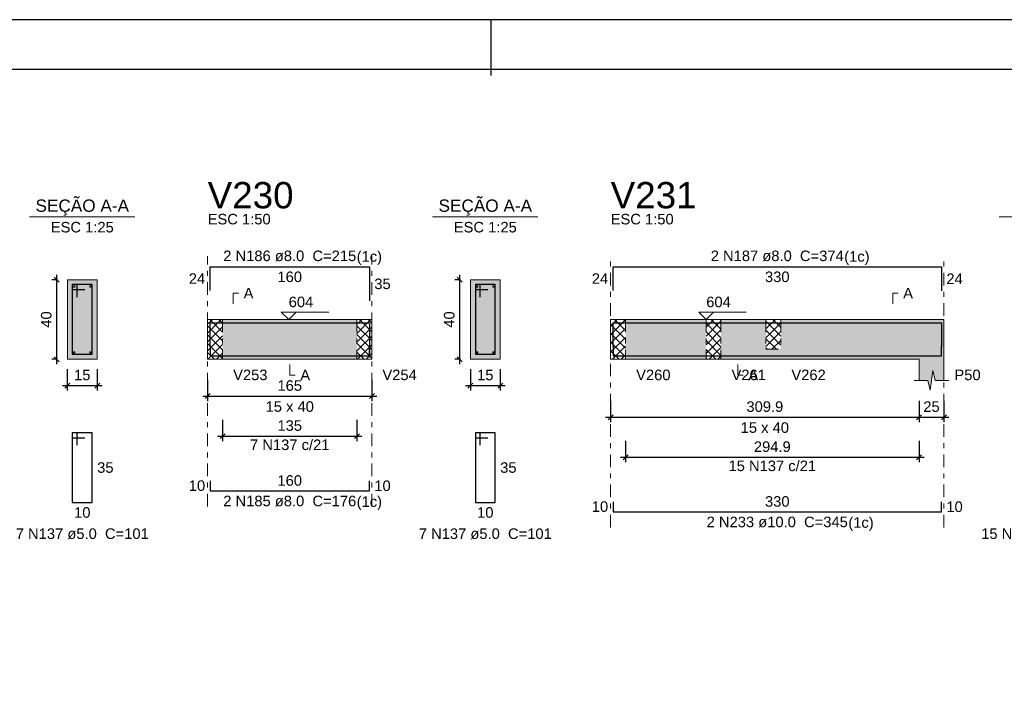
# Model space of a CAD drawing. Header units: millimetres. Extents: x 0 to 119, y 0 to 84.
# Tile 21 of 24: x 72 to 92, y 70 to 84. Entities that reach past the tile are written whole.
import ezdxf

# ---------------------------------------------------------------- set-up
doc = ezdxf.new("R2010")
doc.units = ezdxf.units.MM
doc.header["$MEASUREMENT"] = 0
doc.linetypes.add('DASHDOT', pattern=[2.54, 1.27, -0.635, 0, -0.635])
doc.linetypes.add('NULL', pattern=[0])
doc.layers.get('0').update_dxf_attribs({"lineweight": 18})
for name, color, linetype, lineweight in [('Descrição da armadura', 7, 'Continuous', 0), ('DT-Barras na forma', 2, 'Continuous', 30), ('DT-Barras no corte', 5, 'Continuous', 5), ('DT-Barras rebatidas', 2, 'Continuous', 30), ('DT-Cotas', 9, 'Continuous', 5), ('DT-Forma', 5, 'Continuous', 5), ('DT-Hachura forma vigas', 254, 'Continuous', 5), ('DT-Hachura intersecção vigas', 9, 'Continuous', 5), ('DT-Hachura seção vigas', 254, 'Continuous', 5), ('DT-Pontilhado', 9, 'DASHDOT', 5), ('DT-Textos', 7, 'Continuous', 5), ('DT-Título', 3, 'Continuous', 20), ('Textos armaduras', 7, 'Continuous', 0)]:
    doc.layers.add(name, color=color, linetype=linetype, lineweight=lineweight)
doc.layers.add('SEDUC_MARF', color=1, linetype='Continuous')
doc.layers.add('SEDUC_MARGG', color=7, linetype='Continuous')
doc.styles.add('Arial', font='txt')
doc.dimstyles.new('UM_25.000000', dxfattribs={"dimtxt": 0.18, "dimasz": 0.1, "dimexe": 0.1, "dimexo": 0.2, "dimgap": 0, "dimtad": 1, "dimtih": 1, "dimtoh": 1, "dimdec": 1, "dimlfac": 25, "dimzin": 0, "dimdsep": 46, "dimtxsty": 'Standard', "dimcen": 0.09, "dimdle": 0.1, "dimadec": 1, "dimazin": 2, "dimtfac": 1, "dimtdec": 4, "dimtofl": 0, "dimtmove": 0, "dimatfit": 3, "dimfxl": 1, "dimtolj": 1, "dimarcsym": 0})
doc.dimstyles.new('UM_50.000000', dxfattribs={"dimtxt": 0.18, "dimasz": 0.1, "dimexe": 0.1, "dimexo": 0.2, "dimgap": 0, "dimtad": 1, "dimtih": 1, "dimtoh": 1, "dimdec": 1, "dimlfac": 50, "dimzin": 0, "dimdsep": 46, "dimtxsty": 'Standard', "dimcen": 0.09, "dimdle": 0.1, "dimadec": 1, "dimazin": 2, "dimtfac": 1, "dimtdec": 4, "dimtofl": 0, "dimtmove": 0, "dimatfit": 3, "dimfxl": 1, "dimtolj": 1, "dimarcsym": 0})

# ---------------------------------------------------------------- blocks, each defined once
blk = doc.blocks.new('_Oblique')
at = {"color": 0, "linetype": 'ByBlock', "lineweight": -2}
blk.add_line((-0.5, -0.5), (0.5, 0.5), dxfattribs=at)
blk = doc.blocks.new('*D228')
at = {"layer": 'Defpoints', "color": 0}
for p in [(73.176, 78.872), (73.388, 78.872), (73.388, 77.272)]:
    blk.add_point(p, dxfattribs=at)
at = {"layer": 'DT-Cotas', "color": 0, "lineweight": -2}
for p, q in [((73.176, 77.172), (73.176, 78.972)), ((73.188, 78.872), (73.076, 78.872)), ((73.188, 77.272), (73.076, 77.272))]:
    blk.add_line(p, q, dxfattribs=at)
at = {"layer": 'DT-Cotas', "color": 0, "lineweight": -2, "xscale": 0.1, "yscale": 0.1, "zscale": 0.1}
for p, rotation in [((73.176, 78.872), 90), ((73.176, 77.272), 270)]:
    blk.add_blockref('_Oblique', p, dxfattribs=dict(at, rotation=rotation))
at = {"layer": 'DT-Cotas', "color": 7, "insert": (72.965, 78.072), "char_height": 0.2118, "attachment_point": 5, "rotation": 90, "style": 'Arial'}
blk.add_mtext('\\A1;40', dxfattribs=at)
blk = doc.blocks.new('*D229')
at = {"layer": 'Defpoints', "color": 0}
for p in [(73.388, 77.272), (73.988, 77.272), (73.988, 76.743)]:
    blk.add_point(p, dxfattribs=at)
at = {"layer": 'DT-Cotas', "color": 0, "lineweight": -2}
for p, q in [((73.388, 77.072), (73.388, 76.643)), ((73.988, 77.072), (73.988, 76.643)), ((73.288, 76.743), (74.088, 76.743))]:
    blk.add_line(p, q, dxfattribs=at)
at = {"layer": 'DT-Cotas', "color": 0, "lineweight": -2, "xscale": 0.1, "yscale": 0.1, "zscale": 0.1, "rotation": 180}
blk.add_blockref('_Oblique', (73.388, 76.743), dxfattribs=at)
at = {"layer": 'DT-Cotas', "color": 0, "lineweight": -2, "xscale": 0.1, "yscale": 0.1, "zscale": 0.1}
blk.add_blockref('_Oblique', (73.988, 76.743), dxfattribs=at)
at = {"layer": 'DT-Cotas', "color": 7, "insert": (73.688, 76.955), "char_height": 0.2118, "attachment_point": 5, "rotation": 0.0057, "style": 'Arial'}
blk.add_mtext('\\A1;15', dxfattribs=at)
blk = doc.blocks.new('*D231')
at = {"layer": 'Defpoints', "color": 0}
for p in [(76.208, 77.06), (79.508, 77.06), (79.508, 76.531)]:
    blk.add_point(p, dxfattribs=at)
at = {"layer": 'DT-Cotas', "color": 0, "lineweight": -2}
for p, q in [((76.208, 76.86), (76.208, 76.431)), ((79.508, 76.86), (79.508, 76.431)), ((76.108, 76.531), (79.608, 76.531))]:
    blk.add_line(p, q, dxfattribs=at)
at = {"layer": 'DT-Cotas', "color": 0, "lineweight": -2, "xscale": 0.1, "yscale": 0.1, "zscale": 0.1, "rotation": 180}
blk.add_blockref('_Oblique', (76.208, 76.531), dxfattribs=at)
at = {"layer": 'DT-Cotas', "color": 0, "lineweight": -2, "xscale": 0.1, "yscale": 0.1, "zscale": 0.1}
blk.add_blockref('_Oblique', (79.508, 76.531), dxfattribs=at)
at = {"layer": 'DT-Cotas', "color": 7, "insert": (77.858, 76.743), "char_height": 0.2118, "attachment_point": 5, "rotation": 0.0057, "style": 'Arial'}
blk.add_mtext('\\A1;165', dxfattribs=at)
blk = doc.blocks.new('*D232')
at = {"layer": 'Defpoints', "color": 0}
for p in [(81.276, 78.872), (81.488, 78.872), (81.488, 77.272)]:
    blk.add_point(p, dxfattribs=at)
at = {"layer": 'DT-Cotas', "color": 0, "lineweight": -2}
for p, q in [((81.276, 77.172), (81.276, 78.972)), ((81.288, 78.872), (81.176, 78.872)), ((81.288, 77.272), (81.176, 77.272))]:
    blk.add_line(p, q, dxfattribs=at)
at = {"layer": 'DT-Cotas', "color": 0, "lineweight": -2, "xscale": 0.1, "yscale": 0.1, "zscale": 0.1}
for p, rotation in [((81.276, 78.872), 90), ((81.276, 77.272), 270)]:
    blk.add_blockref('_Oblique', p, dxfattribs=dict(at, rotation=rotation))
at = {"layer": 'DT-Cotas', "color": 7, "insert": (81.064, 78.072), "char_height": 0.2118, "attachment_point": 5, "rotation": 90, "style": 'Arial'}
blk.add_mtext('\\A1;40', dxfattribs=at)
blk = doc.blocks.new('*D233')
at = {"layer": 'Defpoints', "color": 0}
for p in [(81.488, 77.272), (82.088, 77.272), (82.088, 76.743)]:
    blk.add_point(p, dxfattribs=at)
at = {"layer": 'DT-Cotas', "color": 0, "lineweight": -2}
for p, q in [((81.488, 77.072), (81.488, 76.643)), ((82.088, 77.072), (82.088, 76.643)), ((81.388, 76.743), (82.188, 76.743))]:
    blk.add_line(p, q, dxfattribs=at)
at = {"layer": 'DT-Cotas', "color": 0, "lineweight": -2, "xscale": 0.1, "yscale": 0.1, "zscale": 0.1, "rotation": 180}
blk.add_blockref('_Oblique', (81.488, 76.743), dxfattribs=at)
at = {"layer": 'DT-Cotas', "color": 0, "lineweight": -2, "xscale": 0.1, "yscale": 0.1, "zscale": 0.1}
blk.add_blockref('_Oblique', (82.088, 76.743), dxfattribs=at)
at = {"layer": 'DT-Cotas', "color": 7, "insert": (81.788, 76.955), "char_height": 0.2118, "attachment_point": 5, "rotation": 0.0057, "style": 'Arial'}
blk.add_mtext('\\A1;15', dxfattribs=at)
blk = doc.blocks.new('*D234')
at = {"layer": 'Defpoints', "color": 0}
for p in [(76.508, 76.256), (79.208, 76.256), (79.208, 75.726)]:
    blk.add_point(p, dxfattribs=at)
at = {"layer": 'DT-Cotas', "color": 0, "lineweight": -2}
for p, q in [((76.508, 76.056), (76.508, 75.626)), ((79.208, 76.056), (79.208, 75.626)), ((76.408, 75.726), (79.308, 75.726))]:
    blk.add_line(p, q, dxfattribs=at)
at = {"layer": 'DT-Cotas', "color": 0, "lineweight": -2, "xscale": 0.1, "yscale": 0.1, "zscale": 0.1, "rotation": 180}
blk.add_blockref('_Oblique', (76.508, 75.726), dxfattribs=at)
at = {"layer": 'DT-Cotas', "color": 0, "lineweight": -2, "xscale": 0.1, "yscale": 0.1, "zscale": 0.1}
blk.add_blockref('_Oblique', (79.208, 75.726), dxfattribs=at)
at = {"layer": 'DT-Cotas', "color": 7, "insert": (77.858, 75.938), "char_height": 0.2118, "attachment_point": 5, "rotation": 0.0057, "style": 'Arial'}
blk.add_mtext('\\A1;135', dxfattribs=at)
blk = doc.blocks.new('*D235')
at = {"layer": 'Defpoints', "color": 0}
for p in [(84.307, 76.637), (90.505, 76.637), (90.505, 76.107)]:
    blk.add_point(p, dxfattribs=at)
at = {"layer": 'DT-Cotas', "color": 0, "lineweight": -2}
for p, q in [((84.307, 76.437), (84.307, 76.007)), ((90.505, 76.437), (90.505, 76.007)), ((84.207, 76.107), (90.605, 76.107))]:
    blk.add_line(p, q, dxfattribs=at)
at = {"layer": 'DT-Cotas', "color": 0, "lineweight": -2, "xscale": 0.1, "yscale": 0.1, "zscale": 0.1, "rotation": 180}
blk.add_blockref('_Oblique', (84.307, 76.107), dxfattribs=at)
at = {"layer": 'DT-Cotas', "color": 0, "lineweight": -2, "xscale": 0.1, "yscale": 0.1, "zscale": 0.1}
blk.add_blockref('_Oblique', (90.505, 76.107), dxfattribs=at)
at = {"layer": 'DT-Cotas', "color": 7, "insert": (87.406, 76.319), "char_height": 0.2118, "attachment_point": 5, "rotation": 0.0057, "style": 'Arial'}
blk.add_mtext('\\A1;309.9', dxfattribs=at)
blk = doc.blocks.new('*D236')
at = {"layer": 'Defpoints', "color": 0}
for p in [(90.505, 76.637), (91.005, 76.637), (91.005, 76.107)]:
    blk.add_point(p, dxfattribs=at)
at = {"layer": 'DT-Cotas', "color": 0, "lineweight": -2}
for p, q in [((90.505, 76.437), (90.505, 76.007)), ((91.005, 76.437), (91.005, 76.007)), ((90.405, 76.107), (91.105, 76.107))]:
    blk.add_line(p, q, dxfattribs=at)
at = {"layer": 'DT-Cotas', "color": 0, "lineweight": -2, "xscale": 0.1, "yscale": 0.1, "zscale": 0.1, "rotation": 180}
blk.add_blockref('_Oblique', (90.505, 76.107), dxfattribs=at)
at = {"layer": 'DT-Cotas', "color": 0, "lineweight": -2, "xscale": 0.1, "yscale": 0.1, "zscale": 0.1}
blk.add_blockref('_Oblique', (91.005, 76.107), dxfattribs=at)
at = {"layer": 'DT-Cotas', "color": 7, "insert": (90.755, 76.319), "char_height": 0.2118, "attachment_point": 5, "rotation": 0.0057, "style": 'Arial'}
blk.add_mtext('\\A1;25', dxfattribs=at)
blk = doc.blocks.new('*D239')
at = {"layer": 'Defpoints', "color": 0}
for p in [(84.607, 75.832), (90.505, 75.832), (90.505, 75.303)]:
    blk.add_point(p, dxfattribs=at)
at = {"layer": 'DT-Cotas', "color": 0, "lineweight": -2}
for p, q in [((84.607, 75.632), (84.607, 75.203)), ((90.505, 75.632), (90.505, 75.203)), ((84.507, 75.303), (90.605, 75.303))]:
    blk.add_line(p, q, dxfattribs=at)
at = {"layer": 'DT-Cotas', "color": 0, "lineweight": -2, "xscale": 0.1, "yscale": 0.1, "zscale": 0.1, "rotation": 180}
blk.add_blockref('_Oblique', (84.607, 75.303), dxfattribs=at)
at = {"layer": 'DT-Cotas', "color": 0, "lineweight": -2, "xscale": 0.1, "yscale": 0.1, "zscale": 0.1}
blk.add_blockref('_Oblique', (90.505, 75.303), dxfattribs=at)
at = {"layer": 'DT-Cotas', "color": 7, "insert": (87.556, 75.514), "char_height": 0.2118, "attachment_point": 5, "rotation": 0.0057, "style": 'Arial'}
blk.add_mtext('\\A1;294.9', dxfattribs=at)

msp = doc.modelspace()

# ---------------------------------------------------------------- hatches: boundary and pattern name
at = {"layer": 'DT-Hachura forma vigas', "linetype": 'Continuous'}
for points in [[(76.5078, 77.2723), (79.2078, 77.2723), (79.2078, 78.0723), (76.5078, 78.0723), (76.5078, 77.2723)], [(84.6074, 77.2723), (86.2246, 77.2723), (86.2246, 78.0723), (84.6074, 78.0723), (84.6074, 77.2723)], [(87.728, 77.4723), (87.428, 77.4723), (87.428, 78.0723), (86.5246, 78.0723), (86.5246, 77.2723), (87.428, 77.2723), (87.728, 77.2723), (90.5046, 77.2723), (90.5046, 76.8487), (90.6796, 76.8487), (90.7296, 76.6487), (90.7796, 77.0487), (90.8296, 76.8487), (91.0046, 76.8487), (91.0046, 77.2723), (91.0046, 78.0723), (90.5046, 78.0723), (87.728, 78.0723), (87.728, 77.4723)]]:
    msp.add_hatch(color=254, dxfattribs=at).paths.add_polyline_path(points)
at = {"layer": 'DT-Hachura intersecção vigas', "linetype": 'Continuous'}
h = msp.add_hatch(dxfattribs=at)
h.set_pattern_fill('ANSI37', color=9, style=0)
h.paths.add_polyline_path([(76.2078, 77.2723), (76.5078, 77.2723), (76.5078, 78.0723), (76.2078, 78.0723), (76.2078, 77.2723)])
h = msp.add_hatch(dxfattribs=at)
h.set_pattern_fill('ANSI37', color=9, style=0)
h.paths.add_polyline_path([(79.2078, 77.2723), (79.5078, 77.2723), (79.5078, 78.0723), (79.2078, 78.0723), (79.2078, 77.2723)])
h = msp.add_hatch(dxfattribs=at)
h.set_pattern_fill('ANSI37', color=9, style=0)
h.paths.add_polyline_path([(84.3074, 77.2723), (84.6074, 77.2723), (84.6074, 78.0723), (84.3074, 78.0723), (84.3074, 77.2723)])
h = msp.add_hatch(dxfattribs=at)
h.set_pattern_fill('ANSI37', color=9, style=0)
h.paths.add_polyline_path([(86.2246, 77.2723), (86.5246, 77.2723), (86.5246, 78.0723), (86.2246, 78.0723), (86.2246, 77.2723)])
h = msp.add_hatch(dxfattribs=at)
h.set_pattern_fill('ANSI37', color=9, style=0)
h.paths.add_polyline_path([(87.428, 77.4723), (87.728, 77.4723), (87.728, 78.0723), (87.428, 78.0723), (87.428, 77.4723)])
at = {"layer": 'DT-Hachura seção vigas', "linetype": 'Continuous'}
for points in [[(73.3883, 77.2723), (73.3883, 77.2723), (73.9883, 77.2723), (73.9883, 78.8723), (73.3883, 78.8723), (73.3883, 77.2723)], [(81.4879, 77.2723), (81.4879, 77.2723), (82.0879, 77.2723), (82.0879, 78.8723), (81.4879, 78.8723), (81.4879, 77.2723)]]:
    msp.add_hatch(color=254, dxfattribs=at).paths.add_polyline_path(points)

# ---------------------------------------------------------------- linework, layer by layer
at = {"layer": 'DT-Barras na forma'}
for p, q in [((73.5883, 78.7723), (73.4883, 78.7723)), ((73.4883, 78.7723), (73.4883, 77.3723)), ((73.8883, 78.7723), (73.4883, 78.7723)), ((73.4883, 78.7723), (73.4883, 78.6723)), ((73.5883, 78.5223), (73.5883, 78.7723)), ((73.8883, 77.3723), (73.8883, 78.7723)), ((81.6879, 78.7723), (81.5879, 78.7723)), ((81.5879, 78.7723), (81.5879, 77.3723)), ((81.9879, 78.7723), (81.5879, 78.7723)), ((81.5879, 78.7723), (81.5879, 78.6723)), ((81.6879, 78.5223), (81.6879, 78.7723)), ((81.9879, 77.3723), (81.9879, 78.7723)), ((73.4883, 78.6723), (73.7383, 78.6723)), ((81.5879, 78.6723), (81.8379, 78.6723)), ((73.4883, 77.3723), (73.8883, 77.3723)), ((81.5879, 77.3723), (81.9879, 77.3723))]:
    msp.add_line(p, q, dxfattribs=at)
for points in [[(76.2578, 77.5265), (76.2578, 78.0043), (79.4578, 78.0043), (79.4578, 77.3143)], [(84.3574, 77.5265), (84.3574, 78.0043), (90.9546, 78.0043), (90.9546, 77.5198)], [(76.2578, 77.5403), (76.2578, 77.3403), (79.4578, 77.3403), (79.4578, 77.5403)], [(84.3574, 77.5423), (84.3574, 77.3423), (90.9546, 77.3423), (90.9546, 77.5423)]]:
    msp.add_lwpolyline(points, dxfattribs=at)
at = {"layer": 'DT-Barras no corte'}
for centre in [(73.5243, 78.7363), (73.8523, 78.7363), (81.6239, 78.7363), (81.9519, 78.7363), (73.5243, 77.4083), (73.8523, 77.4083), (81.6239, 77.4083), (81.9519, 77.4083)]:
    msp.add_circle(centre, 0.016, dxfattribs=at)
at = {"layer": 'DT-Barras rebatidas'}
for points in [[(76.2578, 78.6561), (76.2578, 79.1339), (79.4578, 79.1339), (79.4578, 78.4439)], [(84.3574, 78.6561), (84.3574, 79.1339), (90.9546, 79.1339), (90.9546, 78.6494)], [(73.5883, 75.5456), (73.5883, 75.7956), (73.4883, 75.7956), (73.4883, 74.3956), (73.8883, 74.3956), (73.8883, 75.7956), (73.4883, 75.7956), (73.4883, 75.6956), (73.7383, 75.6956)], [(81.6879, 75.5456), (81.6879, 75.7956), (81.5879, 75.7956), (81.5879, 74.3956), (81.9879, 74.3956), (81.9879, 75.7956), (81.5879, 75.7956), (81.5879, 75.6956), (81.8379, 75.6956)], [(76.2578, 74.8292), (76.2578, 74.6292), (79.4578, 74.6292), (79.4578, 74.8292)], [(84.3574, 74.4076), (84.3574, 74.2076), (90.9546, 74.2076), (90.9546, 74.4076)]]:
    msp.add_lwpolyline(points, dxfattribs=at)
at = {"layer": 'DT-Forma'}
for p, q in [((73.9883, 78.8723), (73.3883, 78.8723)), ((73.3883, 78.8723), (73.3883, 77.2723)), ((73.9883, 77.2723), (73.9883, 78.8723)), ((82.0879, 78.8723), (81.4879, 78.8723)), ((81.4879, 78.8723), (81.4879, 77.2723)), ((82.0879, 77.2723), (82.0879, 78.8723)), ((76.2078, 78.0723), (76.5078, 78.0723)), ((76.5078, 78.0723), (79.2078, 78.0723)), ((79.2078, 78.0723), (79.5078, 78.0723)), ((84.3074, 78.0723), (84.6074, 78.0723)), ((84.6074, 78.0723), (86.2246, 78.0723)), ((86.2246, 78.0723), (86.5246, 78.0723)), ((86.5246, 78.0723), (87.428, 78.0723)), ((87.428, 78.0723), (87.728, 78.0723)), ((87.728, 78.0723), (90.5046, 78.0723)), ((90.5046, 78.0723), (91.0046, 78.0723)), ((73.3883, 77.2723), (73.9883, 77.2723)), ((76.2078, 77.2723), (76.5078, 77.2723)), ((76.5078, 77.2723), (79.2078, 77.2723)), ((79.2078, 77.2723), (79.5078, 77.2723)), ((81.4879, 77.2723), (82.0879, 77.2723)), ((84.3074, 77.2723), (84.6074, 77.2723)), ((84.6074, 77.2723), (86.2246, 77.2723)), ((86.2246, 77.2723), (86.5246, 77.2723)), ((86.5246, 77.2723), (87.428, 77.2723)), ((87.428, 77.2723), (87.728, 77.2723)), ((87.728, 77.2723), (90.5046, 77.2723)), ((90.5046, 77.2723), (90.5046, 76.8487)), ((91.0046, 76.8487), (91.0046, 77.2723)), ((90.7296, 76.6487), (90.7796, 77.0487)), ((90.7796, 77.0487), (90.8296, 76.8487)), ((90.4046, 76.8487), (90.6796, 76.8487)), ((90.6796, 76.8487), (90.7296, 76.6487)), ((90.8296, 76.8487), (91.1046, 76.8487))]:
    msp.add_line(p, q, dxfattribs=at)
at = {"layer": 'DT-Forma', "linetype": 'Continuous'}
for p, q in [((76.2078, 77.2723), (76.2078, 78.0723)), ((79.5078, 78.0723), (79.5078, 77.2723)), ((84.3074, 77.2723), (84.3074, 78.0723)), ((91.0046, 78.0723), (91.0046, 77.2723))]:
    msp.add_line(p, q, dxfattribs=at)
at = {"layer": 'DT-Pontilhado', "ltscale": 0.2}
for p, q in [((76.2078, 74.3115), (76.2078, 79.3457)), ((79.5078, 74.3115), (79.5078, 79.3457)), ((84.3074, 73.8899), (84.3074, 79.3457)), ((91.0046, 73.8899), (91.0046, 79.3457)), ((76.5078, 78.0723), (76.5078, 77.2723)), ((79.2078, 78.0723), (79.2078, 77.2723)), ((84.6074, 78.0723), (84.6074, 77.2723)), ((86.2246, 78.0723), (86.2246, 77.2723)), ((86.5246, 78.0723), (86.5246, 77.2723)), ((87.428, 78.0723), (87.428, 77.4723)), ((87.728, 78.0723), (87.728, 77.4723)), ((87.428, 77.4723), (87.728, 77.4723))]:
    msp.add_line(p, q, dxfattribs=at)
at = {"layer": 'DT-Textos'}
for p, q in [((72.6293, 80.1372), (74.7473, 80.1372)), ((80.7289, 80.1372), (82.8469, 80.1372)), ((92.1132, 80.1372), (94.2312, 80.1372))]:
    msp.add_line(p, q, dxfattribs=at)
for points in [[(76.7196, 78.39), (76.7196, 78.6018), (76.8255, 78.6018)], [(89.9751, 78.39), (89.9751, 78.6018), (90.081, 78.6018)], [(77.985, 78.2205), (77.8367, 78.0723), (77.6885, 78.2205), (78.6416, 78.2205)], [(86.3766, 78.2205), (86.2283, 78.0723), (86.0801, 78.2205), (87.0332, 78.2205)], [(77.8578, 77.1664), (77.8578, 76.9546), (77.9637, 76.9546)], [(86.8639, 77.1664), (86.8639, 76.9546), (86.9698, 76.9546)]]:
    msp.add_lwpolyline(points, dxfattribs=at)
at = {"layer": 'SEDUC_MARF'}
msp.add_line((81.9015, 84.1), (81.9015, 82.9804), dxfattribs=at)
msp.add_lwpolyline([(118.9, 84.1), (0, 84.1), (0, 0), (118.9, 0)], close=True, dxfattribs=at)
at = {"layer": 'SEDUC_MARGG'}
msp.add_lwpolyline([(2.5, 1), (117.9, 1), (117.9, 83.1), (2.5, 83.1), (2.5, 1)], dxfattribs=at)

# ---------------------------------------------------------------- texts
at = {"layer": 'Descrição da armadura', "linetype": 'NULL', "char_height": 0.2118, "attachment_point": 8, "line_spacing_factor": 0.9, "style": 'Arial'}
for s, insert, width in [('2 N186 ø8.0  C=215', (77.858, 79.2402), 5.239541), ('2 N187 ø8.0  C=374', (87.6556, 79.2402), 5.239541), ('7 N137 c/21', (77.8578, 75.4444), 3.127695), ('15 N137 c/21', (87.556, 75.0208), 3.450264), ('2 N185 ø8.0  C=176', (77.858, 74.3112), 5.239541), ('2 N233 ø10.0  C=345', (87.6556, 73.8902), 5.562109), ('7 N137 ø5.0  C=101', (73.6883, 73.6542), 5.239541), ('7 N137 ø5.0  C=101', (81.788, 73.6542), 5.239541), ('15 N137 ø5.0  C=101', (93.1726, 73.6542), 5.562109)]:
    msp.add_mtext(s, dxfattribs=dict(at, insert=insert, width=width))
at = {"layer": 'DT-Textos', "linetype": 'NULL', "line_spacing_factor": 0.798, "style": 'Arial'}
for s, insert, char_height, width, attachment_point in [('SEÇÃO A-A', (73.6883, 80.1613), 0.2471, 3.812061, 8), ('SEÇÃO A-A', (81.788, 80.1613), 0.2471, 3.812061, 8), ('ESC 1:50', (76.208, 79.9812), 0.2118, 2.482559, 7), ('ESC 1:50', (84.3076, 79.9812), 0.2118, 2.482559, 7), ('ESC 1:25', (73.6883, 79.8192), 0.2118, 2.482559, 8), ('ESC 1:25', (81.788, 79.8192), 0.2118, 2.482559, 8), ('(1c)', (79.203, 79.1703), 0.2118, 0.998857, 7), ('(1c)', (89.0016, 79.1703), 0.2118, 0.998857, 7), ('A', (76.931, 78.4962), 0.2118, 0.386855, 7), ('A', (90.1866, 78.4962), 0.2118, 0.386855, 7), ('604', (77.837, 78.3162), 0.2118, 0.967705, 7), ('604', (86.2286, 78.3162), 0.2118, 0.967705, 7), ('V253', (76.72, 76.8492), 0.2118, 1.354561, 7), ('A', (78.07, 76.8492), 0.2118, 0.386855, 7), ('V254', (79.72, 76.8492), 0.2118, 1.354561, 7), ('V260', (84.8196, 76.8492), 0.2118, 1.354561, 7), ('V261', (86.7366, 76.8492), 0.2118, 1.354561, 7), ('A', (87.0756, 76.8492), 0.2118, 0.386855, 7), ('V262', (87.9396, 76.8492), 0.2118, 1.354561, 7), ('P50', (91.2166, 76.8492), 0.2118, 1.031992, 7), ('15 x 40', (77.858, 76.2132), 0.2118, 1.902559, 8), ('15 x 40', (87.4056, 75.7902), 0.2118, 1.902559, 8), ('(1c)', (79.203, 74.2413), 0.2118, 0.998857, 7), ('(1c)', (89.0836, 73.8203), 0.2118, 0.998857, 7)]:
    msp.add_mtext(s, dxfattribs=dict(at, insert=insert, char_height=char_height, width=width, attachment_point=attachment_point))
at = {"layer": 'DT-Título', "linetype": 'NULL', "char_height": 0.5295, "width": 3.456465, "attachment_point": 7, "line_spacing_factor": 0.798, "style": 'Arial'}
for s, insert in [('V230', (76.208, 80.299)), ('V231', (84.3076, 80.299))]:
    msp.add_mtext(s, dxfattribs=dict(at, insert=insert))
at = {"layer": 'Textos armaduras', "linetype": 'NULL', "char_height": 0.2118, "line_spacing_factor": 0.9, "style": 'Arial'}
for s, insert, width, attachment_point in [('24', (76.1578, 78.7891), 1.045137, 9), ('160', (77.8578, 79.0366), 1.367705, 2), ('24', (84.2574, 78.7891), 1.045137, 9), ('330', (87.656, 79.0366), 1.367705, 2), ('24', (91.0546, 78.9975), 1.045137, 1), ('35', (79.5578, 78.8948), 1.045137, 1), ('35', (73.9883, 75.2015), 1.045137, 1), ('35', (82.0879, 75.2015), 1.045137, 1), ('160', (77.8578, 74.7265), 1.367705, 8), ('10', (76.1578, 74.6233), 1.045137, 9), ('10', (79.5578, 74.8351), 1.045137, 1), ('10', (84.2574, 74.2017), 1.045137, 9), ('330', (87.656, 74.3049), 1.367705, 8), ('10', (91.0546, 74.4135), 1.045137, 1), ('10', (73.6883, 74.2983), 1.045137, 2), ('10', (81.7879, 74.2983), 1.045137, 2)]:
    msp.add_mtext(s, dxfattribs=dict(at, insert=insert, width=width, attachment_point=attachment_point))

# ---------------------------------------------------------------- dimensions: what is measured, and where the dimension line sits
at = {"layer": 'DT-Cotas'}
for base, p1, p2, picture, middle in [((73.1765, 78.8723), (73.3883, 77.2723), (73.3883, 78.8723), '*D228', (72.9647, 78.0723)), ((81.2761, 78.8723), (81.4879, 77.2723), (81.4879, 78.8723), '*D232', (81.0643, 78.0723))]:
    dim = msp.add_linear_dim(base=base, p1=p1, p2=p2, angle=90, dimstyle='UM_25.000000', override={"dimtxt": 0.2118, "dimasz": 0.1, "dimexe": 0.1, "dimexo": 0.2, "dimtad": 1, "dimtih": 0, "dimtoh": 0, "dimdec": 1, "dimlfac": 25, "dimzin": 8, "dimtxsty": 'Arial', "dimblk": 'Oblique', "dimblk1": 'Oblique', "dimblk2": 'Oblique', "dimsah": 1, "dimdle": 0.1, "dimse1": 0, "dimse2": 0, "dimclrt": 7, "dimadec": 1, "dimazin": 3, "dimtmove": 2, "dimldrblk": 'Oblique'}, dxfattribs=at)
    dim.commit()
    dim.dimension.update_dxf_attribs({"geometry": picture, "text_midpoint": middle, "dimtype": 160, "text_rotation": 90})
for base, p1, p2, dimstyle, override, picture, middle in [((73.9883, 76.7428), (73.3883, 77.2723), (73.9883, 77.2723), 'UM_25.000000', {"dimtxt": 0.2118, "dimasz": 0.1, "dimexe": 0.1, "dimexo": 0.2, "dimtad": 1, "dimtih": 0, "dimtoh": 0, "dimdec": 1, "dimlfac": 25, "dimzin": 8, "dimtxsty": 'Arial', "dimblk": 'Oblique', "dimblk1": 'Oblique', "dimblk2": 'Oblique', "dimsah": 1, "dimdle": 0.1, "dimse1": 0, "dimse2": 0, "dimclrt": 7, "dimadec": 1, "dimazin": 3, "dimtmove": 2, "dimldrblk": 'Oblique'}, '*D229', (73.6883, 76.9546)), ((82.0879, 76.7428), (81.4879, 77.2723), (82.0879, 77.2723), 'UM_25.000000', {"dimtxt": 0.2118, "dimasz": 0.1, "dimexe": 0.1, "dimexo": 0.2, "dimtad": 1, "dimtih": 0, "dimtoh": 0, "dimdec": 1, "dimlfac": 25, "dimzin": 8, "dimtxsty": 'Arial', "dimblk": 'Oblique', "dimblk1": 'Oblique', "dimblk2": 'Oblique', "dimsah": 1, "dimdle": 0.1, "dimse1": 0, "dimse2": 0, "dimclrt": 7, "dimadec": 1, "dimazin": 3, "dimtmove": 2, "dimldrblk": 'Oblique'}, '*D233', (81.7879, 76.9546)), ((79.5078, 76.531), (76.2078, 77.0605), (79.5078, 77.0605), 'UM_50.000000', {"dimtxt": 0.2118, "dimasz": 0.1, "dimexe": 0.1, "dimexo": 0.2, "dimtad": 1, "dimtih": 0, "dimtoh": 0, "dimdec": 1, "dimlfac": 50, "dimzin": 8, "dimtxsty": 'Arial', "dimblk": 'Oblique', "dimblk1": 'Oblique', "dimblk2": 'Oblique', "dimsah": 1, "dimdle": 0.1, "dimse1": 0, "dimse2": 0, "dimclrt": 7, "dimadec": 1, "dimazin": 3, "dimtmove": 2, "dimldrblk": 'Oblique'}, '*D231', (77.8578, 76.7428)), ((90.5046, 76.1074), (84.3074, 76.6369), (90.5046, 76.6369), 'UM_50.000000', {"dimtxt": 0.2118, "dimasz": 0.1, "dimexe": 0.1, "dimexo": 0.2, "dimtad": 1, "dimtih": 0, "dimtoh": 0, "dimdec": 1, "dimlfac": 50, "dimzin": 8, "dimtxsty": 'Arial', "dimblk": 'Oblique', "dimblk1": 'Oblique', "dimblk2": 'Oblique', "dimsah": 1, "dimdle": 0.1, "dimse1": 0, "dimse2": 0, "dimclrt": 7, "dimadec": 1, "dimazin": 3, "dimtmove": 2, "dimldrblk": 'Oblique'}, '*D235', (87.406, 76.3192)), ((91.0046, 76.1074), (90.5046, 76.6369), (91.0046, 76.6369), 'UM_50.000000', {"dimtxt": 0.2118, "dimasz": 0.1, "dimexe": 0.1, "dimexo": 0.2, "dimtad": 1, "dimtih": 0, "dimtoh": 0, "dimdec": 1, "dimlfac": 50, "dimzin": 8, "dimtxsty": 'Arial', "dimblk": 'Oblique', "dimblk1": 'Oblique', "dimblk2": 'Oblique', "dimsah": 1, "dimdle": 0.1, "dimse1": 0, "dimse2": 0, "dimclrt": 7, "dimadec": 1, "dimazin": 3, "dimtmove": 2, "dimldrblk": 'Oblique'}, '*D236', (90.7546, 76.3192)), ((79.2078, 75.7261), (76.5078, 76.2556), (79.2078, 76.2556), 'UM_50.000000', {"dimtxt": 0.2118, "dimasz": 0.1, "dimexe": 0.1, "dimexo": 0.2, "dimtad": 1, "dimtih": 0, "dimtoh": 0, "dimdec": 1, "dimlfac": 50, "dimzin": 8, "dimtxsty": 'Arial', "dimblk": 'Oblique', "dimblk1": 'Oblique', "dimblk2": 'Oblique', "dimsah": 1, "dimdle": 0.1, "dimse1": 0, "dimse2": 0, "dimclrt": 7, "dimadec": 1, "dimazin": 3, "dimtmove": 2, "dimldrblk": 'Oblique'}, '*D234', (77.8578, 75.9379)), ((90.5046, 75.3025), (84.6074, 75.832), (90.5046, 75.832), 'UM_50.000000', {"dimtxt": 0.2118, "dimasz": 0.1, "dimexe": 0.1, "dimexo": 0.2, "dimtad": 1, "dimtih": 0, "dimtoh": 0, "dimdec": 1, "dimlfac": 50, "dimzin": 8, "dimtxsty": 'Arial', "dimblk": 'Oblique', "dimblk1": 'Oblique', "dimblk2": 'Oblique', "dimsah": 1, "dimdle": 0.1, "dimse1": 0, "dimse2": 0, "dimclrt": 7, "dimadec": 1, "dimazin": 3, "dimtmove": 2, "dimldrblk": 'Oblique'}, '*D239', (87.556, 75.5143))]:
    dim = msp.add_linear_dim(base=base, p1=p1, p2=p2, dimstyle=dimstyle, override=override, dxfattribs=at)
    dim.commit()
    dim.dimension.update_dxf_attribs({"geometry": picture, "text_midpoint": middle, "dimtype": 160, "text_rotation": 0.00573})

doc.saveas('drawing.dxf')
